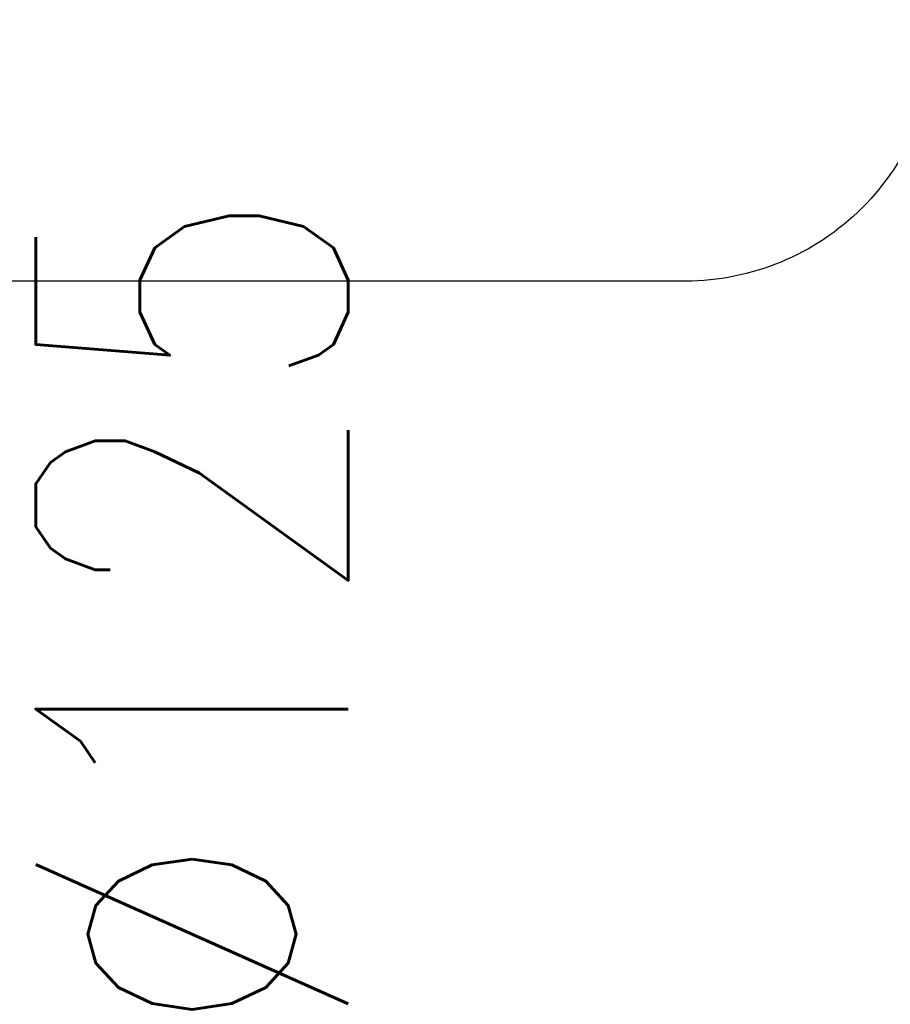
# Model space of a CAD drawing. Header units: millimetres. Extents: x -367720 to -162733, y 309172 to 337444.
# Tile 127 of 256: x -361612 to -361263, y 326909 to 327302. Entities that reach past the tile are written whole.
import ezdxf
from ezdxf.enums import TextEntityAlignment as Align

# ---------------------------------------------------------------- set-up
doc = ezdxf.new("R2010")
doc.units = ezdxf.units.MM
doc.header["$LTSCALE"] = 10
doc.header["$MEASUREMENT"] = 0
doc.layers.get('0').update_dxf_attribs({"color": 255, "lineweight": 13})
doc.layers.add('LATS_PIPE_REFRIGERANT', color=3, linetype='Continuous')
for name, color, linetype, lineweight in [('VZ1', 6, 'Continuous', 18), ('vzt-popis', 81, 'Continuous', 20), ('vzt-přívod', 2, 'Continuous', 40)]:
    doc.layers.add(name, color=color, linetype=linetype, lineweight=lineweight)
doc.styles.add('ROMANS', font='ROMANS.shx', dxfattribs={"height": 80})

# ---------------------------------------------------------------- blocks, each defined once
blk = doc.blocks.new('A$C44164CF6')
at = {"layer": 'LATS_PIPE_REFRIGERANT', "ltscale": 5}
blk.add_lwpolyline([(-6283.63, 9952.58), (-6362.58, 9952.58, 0.414214), (-6462.58, 9852.58), (-6462.58, 8377.97, -0.414214), (-6562.58, 8277.97), (-7602.54, 8277.97)], format="xyb", dxfattribs=at)
at = {"layer": 'VZ1', "extrusion": (0, -1, -1.22461e-16), "style": 'ROMANS', "width": 0.8, "flags": 1}
for tag, p in [('MATERIAL', (-2269.09, 3112.52, -14812.16)), ('PRIRUBA', (-2269.09, 3112.52, -14812.16)), ('PRUTOK', (-2269.09, 3112.52, -14812.16)), ('PLOCHA', (-2269.09, 3112.52, -14812.16)), ('OBVOD', (-2269.09, 3112.52, -14812.16)), ('NAZEV', (-2269.09, 3112.52, -14812.16)), ('KOTA', (-2269.09, 3112.52, -14812.16)), ('USEK', (-2269.09, 3112.52, -14812.16)), ('TVAR', (-2269.09, 3112.52, -14812.16)), ('POS', (-2269.09, 3112.52, -14812.16)), ('NB2', (-2269.09, 3112.52, -14812.16)), ('NB1', (-2269.09, 3112.52, -14812.16)), ('DB', (-2269.09, 3112.52, -14812.16)), ('DA', (-2269.09, 3112.52, -14812.16)), ('B2', (-2269.09, 3112.52, -14812.16)), ('B1', (-2269.09, 3112.52, -14812.16)), ('A2', (-2269.09, 3112.52, -14812.16)), ('A1', (-2269.09, 3112.52, -14812.16)), ('LT', (-2269.09, 3112.52, -14812.16)), ('MATERIAL', (99885.33, 3112.52, -14812.16)), ('PRIRUBA', (99885.33, 3112.52, -14812.16)), ('PRUTOK', (99885.33, 3112.52, -14812.16)), ('PLOCHA', (99885.33, 3112.52, -14812.16)), ('OBVOD', (99885.33, 3112.52, -14812.16)), ('NAZEV', (99885.33, 3112.52, -14812.16)), ('KOTA', (99885.33, 3112.52, -14812.16)), ('USEK', (99885.33, 3112.52, -14812.16)), ('TVAR', (99885.33, 3112.52, -14812.16)), ('POS', (99885.33, 3112.52, -14812.16)), ('NB2', (99885.33, 3112.52, -14812.16)), ('NB1', (99885.33, 3112.52, -14812.16)), ('DB', (99885.33, 3112.52, -14812.16)), ('DA', (99885.33, 3112.52, -14812.16)), ('B2', (99885.33, 3112.52, -14812.16)), ('B1', (99885.33, 3112.52, -14812.16)), ('A2', (99885.33, 3112.52, -14812.16)), ('A1', (99885.33, 3112.52, -14812.16)), ('LT', (99885.33, 3112.52, -14812.16))]:
    blk.add_attdef(tag, p, '', height=1, rotation=180, dxfattribs=at)
at = {"layer": 'VZ1', "extrusion": (1.22461e-16, 1, 4.44089e-16), "style": 'ROMANS', "width": 0.8, "flags": 1}
for tag, p in [('MATERIAL', (2269.09, 2852.52, 14812.16)), ('PRIRUBA', (2269.09, 2852.52, 14812.16)), ('IZOLACE', (2269.09, 2852.52, 14812.16)), ('PRUTOK', (2269.09, 2852.52, 14812.16)), ('PLOCHA', (2269.09, 2852.52, 14812.16)), ('NASTCE', (2269.09, 2852.52, 14812.16)), ('OBVOD', (2269.09, 2852.52, 14812.16)), ('NAZEV', (2269.09, 2852.52, 14812.16)), ('KOTA', (2269.09, 2852.52, 14812.16)), ('USEK', (2269.09, 2852.52, 14812.16)), ('TVAR', (2269.09, 2852.52, 14812.16)), ('POS', (2269.09, 2852.52, 14812.16)), ('NB2', (2269.09, 2852.52, 14812.16)), ('NB1', (2269.09, 2852.52, 14812.16)), ('B1', (2269.09, 2852.52, 14812.16)), ('VS', (2269.09, 2852.52, 14812.16)), ('A1', (2269.09, 2852.52, 14812.16)), ('LT', (2269.09, 2852.52, 14812.16)), ('MATERIAL', (-99885.33, 2852.52, 14812.16)), ('PRIRUBA', (-99885.33, 2852.52, 14812.16)), ('IZOLACE', (-99885.33, 2852.52, 14812.16)), ('PRUTOK', (-99885.33, 2852.52, 14812.16)), ('PLOCHA', (-99885.33, 2852.52, 14812.16)), ('NASTCE', (-99885.33, 2852.52, 14812.16)), ('OBVOD', (-99885.33, 2852.52, 14812.16)), ('NAZEV', (-99885.33, 2852.52, 14812.16)), ('KOTA', (-99885.33, 2852.52, 14812.16)), ('USEK', (-99885.33, 2852.52, 14812.16)), ('TVAR', (-99885.33, 2852.52, 14812.16)), ('POS', (-99885.33, 2852.52, 14812.16)), ('NB2', (-99885.33, 2852.52, 14812.16)), ('NB1', (-99885.33, 2852.52, 14812.16)), ('B1', (-99885.33, 2852.52, 14812.16)), ('VS', (-99885.33, 2852.52, 14812.16)), ('A1', (-99885.33, 2852.52, 14812.16)), ('LT', (-99885.33, 2852.52, 14812.16))]:
    blk.add_attdef(tag, p, '', height=1, dxfattribs=at)
blk = doc.blocks.new('A$C44067DDB')
at = {"layer": 'VZ1', "extrusion": (1.04009e-13, 1, -4.87544e-15), "style": 'ROMANS', "width": 0.8, "flags": 1}
for tag in ['KOTA', 'USEK', 'TVAR', 'POS', 'NB2', 'NB1', 'VS', 'LT', 'D']:
    blk.add_attdef(tag, (-111318.983, 5039.0799, 11669.1415), '', height=1, dxfattribs=at)
at = {"layer": 'VZ1', "extrusion": (1, -3.06152e-16, 0), "style": 'ROMANS', "width": 0.8, "flags": 1}
for tag in ['NB2', 'NB1', 'PRUTOK', 'USEK', 'KOTA', 'NAZEV', 'PRIRUBA2', 'POS', 'MATERIAL', 'PRUMER', 'PLOCHA', 'LT', 'UHEL', 'R', 'D', 'TVAR']:
    blk.add_attdef(tag, (11669.1415, 5039.0799, 111318.983), '', height=1, rotation=90, dxfattribs=at)
at = {"layer": 'VZ1', "extrusion": (-2.71917e-32, 1, -4.44089e-16), "style": 'ROMANS', "width": 0.8, "flags": 1}
for tag, p in [('MATERIAL', (-177204.9859, 2943.2966, 11491.6104)), ('PRIRUBA', (-177204.9859, 2943.2966, 11491.6104)), ('PRUTOK', (-177204.9859, 2943.2966, 11491.6104)), ('PLOCHA', (-177204.9859, 2943.2966, 11491.6104)), ('OBVOD', (-177204.9859, 2943.2966, 11491.6104)), ('NAZEV', (-177204.9859, 2943.2966, 11491.6104)), ('KOTA', (-177204.9859, 2943.2966, 11491.6104)), ('USEK', (-177204.9859, 2943.2966, 11491.6104)), ('TVAR', (-177204.9859, 2943.2966, 11491.6104)), ('NBN', (-177204.9859, 2943.2966, 11491.6104)), ('POS', (-177204.9859, 2943.2966, 11491.6104)), ('NB3', (-177204.9859, 2943.2966, 11491.6104)), ('VS', (-177204.9859, 2943.2966, 11491.6104)), ('LT', (-177204.9859, 2943.2966, 11491.6104)), ('B', (-177204.9859, 2943.2966, 11491.6104)), ('R', (-177204.9859, 2943.2966, 11491.6104)), ('A', (-177204.9859, 2943.2966, 11491.6104)), ('MATERIAL', (-11332.888, 6131.7212, 9501.275)), ('MATERIAL', (-11332.9671, 2943.2966, 9501.275)), ('PRIRUBA', (-11332.888, 6131.7212, 9501.275)), ('PRIRUBA', (-11332.9671, 2943.2966, 9501.275)), ('PRUTOK', (-11332.888, 6131.7212, 9501.275)), ('PRUTOK', (-11332.9671, 2943.2966, 9501.275)), ('PLOCHA', (-11332.888, 6131.7212, 9501.275)), ('PLOCHA', (-11332.9671, 2943.2966, 9501.275)), ('OBVOD', (-11332.888, 6131.7212, 9501.275)), ('OBVOD', (-11332.9671, 2943.2966, 9501.275)), ('NAZEV', (-11332.888, 6131.7212, 9501.275)), ('NAZEV', (-11332.9671, 2943.2966, 9501.275)), ('KOTA', (-11332.888, 6131.7212, 9501.275)), ('USEK', (-11332.888, 6131.7212, 9501.275)), ('KOTA', (-11332.9671, 2943.2966, 9501.275)), ('USEK', (-11332.9671, 2943.2966, 9501.275)), ('TVAR', (-11332.888, 6131.7212, 9501.275)), ('TVAR', (-11332.9671, 2943.2966, 9501.275)), ('NBN', (-11332.888, 6131.7212, 9501.275)), ('NBN', (-11332.9671, 2943.2966, 9501.275)), ('POS', (-11332.888, 6131.7212, 9501.275)), ('NB3', (-11332.888, 6131.7212, 9501.275)), ('POS', (-11332.9671, 2943.2966, 9501.275)), ('NB3', (-11332.9671, 2943.2966, 9501.275)), ('VS', (-11332.888, 6131.7212, 9501.275)), ('LT', (-11332.888, 6131.7212, 9501.275)), ('VS', (-11332.9671, 2943.2966, 9501.275)), ('LT', (-11332.9671, 2943.2966, 9501.275)), ('B', (-11332.888, 6131.7212, 9501.275)), ('R', (-11332.888, 6131.7212, 9501.275)), ('A', (-11332.888, 6131.7212, 9501.275)), ('B', (-11332.9671, 2943.2966, 9501.275)), ('R', (-11332.9671, 2943.2966, 9501.275)), ('A', (-11332.9671, 2943.2966, 9501.275)), ('MATERIAL', (-109446.9123, 2943.2966, 9501.275)), ('PRIRUBA', (-109446.9123, 2943.2966, 9501.275)), ('PRUTOK', (-109446.9123, 2943.2966, 9501.275)), ('PLOCHA', (-109446.9123, 2943.2966, 9501.275)), ('OBVOD', (-109446.9123, 2943.2966, 9501.275)), ('NAZEV', (-109446.9123, 2943.2966, 9501.275)), ('KOTA', (-109446.9123, 2943.2966, 9501.275)), ('USEK', (-109446.9123, 2943.2966, 9501.275)), ('TVAR', (-109446.9123, 2943.2966, 9501.275)), ('NBN', (-109446.9123, 2943.2966, 9501.275)), ('POS', (-109446.9123, 2943.2966, 9501.275)), ('NB3', (-109446.9123, 2943.2966, 9501.275)), ('VS', (-109446.9123, 2943.2966, 9501.275)), ('LT', (-109446.9123, 2943.2966, 9501.275)), ('B', (-109446.9123, 2943.2966, 9501.275)), ('R', (-109446.9123, 2943.2966, 9501.275)), ('A', (-109446.9123, 2943.2966, 9501.275))]:
    blk.add_attdef(tag, p, '', height=1, dxfattribs=at)
at = {"layer": 'VZ1', "extrusion": (-1, 0, 0), "style": 'ROMANS', "width": 0.8, "flags": 1}
for tag, p in [('NB3', (-11312.8354, 2943.2966, -178642.0188)), ('PRUTOK', (-11312.8354, 2943.2966, -178642.0188)), ('USEK', (-11312.8354, 2943.2966, -178642.0188)), ('VS', (-11312.8354, 2943.2966, -178642.0188)), ('NAZEV', (-11312.8354, 2943.2966, -178642.0188)), ('KOTA', (-11312.8354, 2943.2966, -178642.0188)), ('POS', (-11312.8354, 2943.2966, -178642.0188)), ('MATERIAL', (-11312.8354, 2943.2966, -178642.0188)), ('PRIRUBA', (-11312.8354, 2943.2966, -178642.0188)), ('PLOCHA', (-11312.8354, 2943.2966, -178642.0188)), ('OBVOD', (-11312.8354, 2943.2966, -178642.0188)), ('R', (-11312.8354, 2943.2966, -178642.0188)), ('LT', (-11312.8354, 2943.2966, -178642.0188)), ('B', (-11312.8354, 2943.2966, -178642.0188)), ('A', (-11312.8354, 2943.2966, -178642.0188)), ('TVAR', (-11312.8354, 2943.2966, -178642.0188)), ('NB3', (-9322.5, 6131.7212, -12769.9209)), ('PRUTOK', (-9322.5, 6131.7212, -12769.9209)), ('USEK', (-9322.5, 6131.7212, -12769.9209)), ('VS', (-9322.5, 6131.7212, -12769.9209)), ('NAZEV', (-9322.5, 6131.7212, -12769.9209)), ('KOTA', (-9322.5, 6131.7212, -12769.9209)), ('POS', (-9322.5, 6131.7212, -12769.9209)), ('MATERIAL', (-9322.5, 6131.7212, -12769.9209)), ('PRIRUBA', (-9322.5, 6131.7212, -12769.9209)), ('PLOCHA', (-9322.5, 6131.7212, -12769.9209)), ('OBVOD', (-9322.5, 6131.7212, -12769.9209)), ('R', (-9322.5, 6131.7212, -12769.9209)), ('LT', (-9322.5, 6131.7212, -12769.9209)), ('B', (-9322.5, 6131.7212, -12769.9209)), ('A', (-9322.5, 6131.7212, -12769.9209)), ('TVAR', (-9322.5, 6131.7212, -12769.9209)), ('NB3', (-9322.5, 2943.2966, -12770)), ('PRUTOK', (-9322.5, 2943.2966, -12770)), ('USEK', (-9322.5, 2943.2966, -12770)), ('VS', (-9322.5, 2943.2966, -12770)), ('NAZEV', (-9322.5, 2943.2966, -12770)), ('KOTA', (-9322.5, 2943.2966, -12770)), ('POS', (-9322.5, 2943.2966, -12770)), ('MATERIAL', (-9322.5, 2943.2966, -12770)), ('PRIRUBA', (-9322.5, 2943.2966, -12770)), ('PLOCHA', (-9322.5, 2943.2966, -12770)), ('OBVOD', (-9322.5, 2943.2966, -12770)), ('R', (-9322.5, 2943.2966, -12770)), ('LT', (-9322.5, 2943.2966, -12770)), ('B', (-9322.5, 2943.2966, -12770)), ('A', (-9322.5, 2943.2966, -12770)), ('TVAR', (-9322.5, 2943.2966, -12770)), ('NB3', (-9322.5, 2943.2966, -110883.9452)), ('PRUTOK', (-9322.5, 2943.2966, -110883.9452)), ('USEK', (-9322.5, 2943.2966, -110883.9452)), ('VS', (-9322.5, 2943.2966, -110883.9452)), ('NAZEV', (-9322.5, 2943.2966, -110883.9452)), ('KOTA', (-9322.5, 2943.2966, -110883.9452)), ('POS', (-9322.5, 2943.2966, -110883.9452)), ('MATERIAL', (-9322.5, 2943.2966, -110883.9452)), ('PRIRUBA', (-9322.5, 2943.2966, -110883.9452)), ('PLOCHA', (-9322.5, 2943.2966, -110883.9452)), ('OBVOD', (-9322.5, 2943.2966, -110883.9452)), ('R', (-9322.5, 2943.2966, -110883.9452)), ('LT', (-9322.5, 2943.2966, -110883.9452)), ('B', (-9322.5, 2943.2966, -110883.9452)), ('A', (-9322.5, 2943.2966, -110883.9452)), ('TVAR', (-9322.5, 2943.2966, -110883.9452))]:
    blk.add_attdef(tag, p, '', height=1, rotation=270, dxfattribs=at)
at = {"layer": 'VZ1', "extrusion": (1, -2.32324e-14, 0), "style": 'ROMANS', "width": 0.8, "flags": 1}
for tag in ['NB2', 'NB1', 'PRUTOK', 'USEK', 'KOTA', 'NAZEV', 'PRIRUBA2', 'POS', 'MATERIAL', 'PRUMER', 'PLOCHA', 'LT', 'UHEL', 'R', 'D', 'TVAR']:
    blk.add_attdef(tag, (11224.1742, 2147.9426, 13745.0379), '', height=1, rotation=270, dxfattribs=at)
at = {"layer": 'VZ1', "extrusion": (-1.83691e-16, -1, 0), "style": 'ROMANS', "width": 0.8, "flags": 1}
for tag in ['POZNAMKA', 'NB2', 'NB1', 'DATA-HODNOTA', 'DATA-KLIC', 'PRUTOK', 'USEK', 'DRUHTLUM', 'ZETA', 'PR', 'TYP', 'NAZEV', 'POS', 'VETA']:
    blk.add_attdef(tag, (111863.9472, 3000, -10940.785), '', height=1, dxfattribs=at)
at = {"layer": 'VZ1', "extrusion": (0, 1, -1.26974e-15), "style": 'ROMANS', "width": 0.8, "flags": 1}
for tag in ['PRIRUBA2', 'MATERIAL', 'PRUMER', 'IZOLACE', 'PRUTOK', 'PLOCHA', 'NASTCE', 'NAZEV', 'KOTA', 'USEK', 'TVAR', 'POS', 'NB2', 'NB1', 'VS', 'LT', 'D']:
    blk.add_attdef(tag, (-111858.983, 2389.3275, 10075), '', height=1, dxfattribs=at)
at = {"layer": 'VZ1', "style": 'ROMANS', "width": 0.8, "flags": 1}
for tag in ['VS', 'OBVOD', 'USEK', 'IZOLACE', 'NASTCE', 'PRUTOK', 'KOTA', 'POS', 'PRIRUBA', 'PLOCHA', 'A1', 'TVAR', 'NB2', 'NB1', 'NAZEV', 'MATERIAL', 'LT', 'B1']:
    blk.add_attdef(tag, (12740, 9530), '', height=1, rotation=270, dxfattribs=at)
at = {"layer": 'VZ1', "extrusion": (0, -1, 0), "style": 'ROMANS', "width": 0.8, "flags": 1}
for tag, p in [('NBN', (179201.405, 2639.0523, -9490.3354)), ('NB3', (179201.405, 2639.0523, -9490.3354)), ('PRUTOK', (179201.405, 2639.0523, -9490.3354)), ('USEK', (179201.405, 2639.0523, -9490.3354)), ('VS', (179201.405, 2639.0523, -9490.3354)), ('NAZEV', (179201.405, 2639.0523, -9490.3354)), ('KOTA', (179201.405, 2639.0523, -9490.3354)), ('POS', (179201.405, 2639.0523, -9490.3354)), ('MATERIAL', (179201.405, 2639.0523, -9490.3354)), ('PRIRUBA', (179201.405, 2639.0523, -9490.3354)), ('PLOCHA', (179201.405, 2639.0523, -9490.3354)), ('OBVOD', (179201.405, 2639.0523, -9490.3354)), ('R', (179201.405, 2639.0523, -9490.3354)), ('LT', (179201.405, 2639.0523, -9490.3354)), ('B', (179201.405, 2639.0523, -9490.3354)), ('A', (179201.405, 2639.0523, -9490.3354)), ('TVAR', (179201.405, 2639.0523, -9490.3354)), ('NBN', (13329.3863, 2639.0523, -7500)), ('NB3', (13329.3863, 2639.0523, -7500)), ('PRUTOK', (13329.3863, 2639.0523, -7500)), ('USEK', (13329.3863, 2639.0523, -7500)), ('VS', (13329.3863, 2639.0523, -7500)), ('NAZEV', (13329.3863, 2639.0523, -7500)), ('KOTA', (13329.3863, 2639.0523, -7500)), ('POS', (13329.3863, 2639.0523, -7500)), ('MATERIAL', (13329.3863, 2639.0523, -7500)), ('PRIRUBA', (13329.3863, 2639.0523, -7500)), ('PLOCHA', (13329.3863, 2639.0523, -7500)), ('OBVOD', (13329.3863, 2639.0523, -7500)), ('R', (13329.3863, 2639.0523, -7500)), ('LT', (13329.3863, 2639.0523, -7500)), ('B', (13329.3863, 2639.0523, -7500)), ('A', (13329.3863, 2639.0523, -7500)), ('TVAR', (13329.3863, 2639.0523, -7500)), ('TVAR', (111443.3315, 2639.0523, -7500)), ('A', (111443.3315, 2639.0523, -7500)), ('B', (111443.3315, 2639.0523, -7500)), ('LT', (111443.3315, 2639.0523, -7500)), ('R', (111443.3315, 2639.0523, -7500)), ('OBVOD', (111443.3315, 2639.0523, -7500)), ('PLOCHA', (111443.3315, 2639.0523, -7500)), ('PRIRUBA', (111443.3315, 2639.0523, -7500)), ('MATERIAL', (111443.3315, 2639.0523, -7500)), ('POS', (111443.3315, 2639.0523, -7500)), ('KOTA', (111443.3315, 2639.0523, -7500)), ('NAZEV', (111443.3315, 2639.0523, -7500)), ('VS', (111443.3315, 2639.0523, -7500)), ('USEK', (111443.3315, 2639.0523, -7500)), ('PRUTOK', (111443.3315, 2639.0523, -7500)), ('NB3', (111443.3315, 2639.0523, -7500)), ('NBN', (111443.3315, 2639.0523, -7500)), ('NBN', (111443.3315, 2639.0523, -7500)), ('NB3', (111443.3315, 2639.0523, -7500)), ('PRUTOK', (111443.3315, 2639.0523, -7500)), ('USEK', (111443.3315, 2639.0523, -7500)), ('VS', (111443.3315, 2639.0523, -7500)), ('NAZEV', (111443.3315, 2639.0523, -7500)), ('KOTA', (111443.3315, 2639.0523, -7500)), ('POS', (111443.3315, 2639.0523, -7500)), ('MATERIAL', (111443.3315, 2639.0523, -7500)), ('PRIRUBA', (111443.3315, 2639.0523, -7500)), ('PLOCHA', (111443.3315, 2639.0523, -7500)), ('OBVOD', (111443.3315, 2639.0523, -7500)), ('R', (111443.3315, 2639.0523, -7500)), ('LT', (111443.3315, 2639.0523, -7500)), ('B', (111443.3315, 2639.0523, -7500)), ('A', (111443.3315, 2639.0523, -7500)), ('TVAR', (111443.3315, 2639.0523, -7500))]:
    blk.add_attdef(tag, p, '', height=1, rotation=90, dxfattribs=at)
at = {"layer": 'VZ1', "extrusion": (2.83287e-14, -1, 0), "style": 'ROMANS', "width": 0.8, "flags": 1}
for tag, p in [('IZOLACE', (4619.6938, 3000, -5099.5832)), ('NASTCE', (4619.6938, 3000, -5099.5832)), ('NB2', (4619.6938, 3000, -5099.5832)), ('NB1', (4619.6938, 3000, -5099.5832)), ('VS', (4619.6938, 3000, -5099.5832)), ('PRUTOK', (4619.6938, 3000, -5099.5832)), ('USEK', (4619.6938, 3000, -5099.5832)), ('KOTA', (4619.6938, 3000, -5099.5832)), ('NAZEV', (4619.6938, 3000, -5099.5832)), ('PRIRUBA2', (4619.6938, 3000, -5099.5832)), ('POS', (4619.6938, 3000, -5099.5832)), ('MATERIAL', (4619.6938, 3000, -5099.5832)), ('PRUMER', (4619.6938, 3000, -5099.5832)), ('PLOCHA', (4619.6938, 3000, -5099.5832)), ('LT', (4619.6938, 3000, -5099.5832)), ('D', (4619.6938, 3000, -5099.5832)), ('TVAR', (4619.6938, 3000, -5099.5832)), ('IZOLACE', (102733.639, 3000, -4512.6709)), ('NASTCE', (102733.639, 3000, -4512.6709)), ('NB2', (102733.639, 3000, -4512.6709)), ('NB1', (102733.639, 3000, -4512.6709)), ('VS', (102733.639, 3000, -4512.6709)), ('PRUTOK', (102733.639, 3000, -4512.6709)), ('USEK', (102733.639, 3000, -4512.6709)), ('KOTA', (102733.639, 3000, -4512.6709)), ('NAZEV', (102733.639, 3000, -4512.6709)), ('PRIRUBA2', (102733.639, 3000, -4512.6709)), ('POS', (102733.639, 3000, -4512.6709)), ('MATERIAL', (102733.639, 3000, -4512.6709)), ('PRUMER', (102733.639, 3000, -4512.6709)), ('PLOCHA', (102733.639, 3000, -4512.6709)), ('LT', (102733.639, 3000, -4512.6709)), ('D', (102733.639, 3000, -4512.6709)), ('TVAR', (102733.639, 3000, -4512.6709))]:
    blk.add_attdef(tag, p, '', height=1, dxfattribs=at)
at = {"layer": 'vzt-popis', "style": 'ROMANS', "width": 0.8}
blk.add_text('%%c125', height=125, rotation=90, dxfattribs=at).set_placement((3740.1638, 14445.5071, 50000), align=Align.MIDDLE_CENTER)
at = {"layer": 'vzt-přívod', "lineweight": 30, "extrusion": (-1, 0, 0), "style": 'ROMANS', "width": 0.8, "flags": 1}
for p in [(-11312.8354, 2943.2966, -178642.0188), (-9322.5, 6131.7212, -12769.9209), (-9322.5, 2943.2966, -12770), (-9322.5, 2943.2966, -110883.9452)]:
    blk.add_attdef('NBN', p, '', height=1, rotation=270, dxfattribs=at)
at = {"layer": 'vzt-přívod', "lineweight": 30, "extrusion": (0.707107, 0.707107, 0), "style": 'ROMANS', "width": 0.8, "flags": 1}
for tag, p in [('PRIRUBA2', (-1079.1254, 2936.5022, 15975.6328)), ('MATERIAL', (-1079.1254, 2936.5022, 15975.6328)), ('PRUMER', (-1079.1254, 2936.5022, 15975.6328)), ('IZOLACE', (-1079.1254, 2936.5022, 15975.6328)), ('PRUTOK', (-1079.1254, 2936.5022, 15975.6328)), ('PLOCHA', (-1079.1254, 2936.5022, 15975.6328)), ('NASTCE', (-1079.1254, 2936.5022, 15975.6328)), ('NAZEV', (-1079.1254, 2936.5022, 15975.6328)), ('KOTA', (-1079.1254, 2936.5022, 15975.6328)), ('USEK', (-1079.1254, 2936.5022, 15975.6328)), ('TVAR', (-1079.1254, 2936.5022, 15975.6328)), ('POS', (-1079.1254, 2936.5022, 15975.6328)), ('NB2', (-1079.1254, 2936.5022, 15975.6328)), ('NB1', (-1079.1254, 2936.5022, 15975.6328)), ('VS', (-1079.1254, 2936.5022, 15975.6328)), ('LT', (-1079.1254, 2936.5022, 15975.6328)), ('D', (-1079.1254, 2936.5022, 15975.6328)), ('PRIRUBA2', (-70456.1614, 2936.5022, 85352.6688)), ('MATERIAL', (-70456.1614, 2936.5022, 85352.6688)), ('PRUMER', (-70456.1614, 2936.5022, 85352.6688)), ('IZOLACE', (-70456.1614, 2936.5022, 85352.6688)), ('PRUTOK', (-70456.1614, 2936.5022, 85352.6688)), ('PLOCHA', (-70456.1614, 2936.5022, 85352.6688)), ('NASTCE', (-70456.1614, 2936.5022, 85352.6688)), ('NAZEV', (-70456.1614, 2936.5022, 85352.6688)), ('KOTA', (-70456.1614, 2936.5022, 85352.6688)), ('USEK', (-70456.1614, 2936.5022, 85352.6688)), ('TVAR', (-70456.1614, 2936.5022, 85352.6688)), ('POS', (-70456.1614, 2936.5022, 85352.6688)), ('NB2', (-70456.1614, 2936.5022, 85352.6688)), ('NB1', (-70456.1614, 2936.5022, 85352.6688)), ('VS', (-70456.1614, 2936.5022, 85352.6688)), ('LT', (-70456.1614, 2936.5022, 85352.6688)), ('D', (-70456.1614, 2936.5022, 85352.6688))]:
    blk.add_attdef(tag, p, '', height=1, dxfattribs=at)
at = {"layer": 'vzt-přívod', "lineweight": 30, "style": 'ROMANS', "width": 0.8, "flags": 1}
for tag, p in [('USEK', (11882.7585, 10460.1981, 2936.5022)), ('UHEL', (11882.7585, 10460.1981, 2936.5022)), ('PRUTOK', (11882.7585, 10460.1981, 2936.5022)), ('KOTA', (11882.7585, 10460.1981, 2936.5022)), ('PRIRUBA2', (11882.7585, 10460.1981, 2936.5022)), ('POS', (11882.7585, 10460.1981, 2936.5022)), ('PRUMER', (11882.7585, 10460.1981, 2936.5022)), ('PLOCHA', (11882.7585, 10460.1981, 2936.5022)), ('TVAR', (11882.7585, 10460.1981, 2936.5022)), ('NB2', (11882.7585, 10460.1981, 2936.5022)), ('NB1', (11882.7585, 10460.1981, 2936.5022)), ('NAZEV', (11882.7585, 10460.1981, 2936.5022)), ('MATERIAL', (11882.7585, 10460.1981, 2936.5022)), ('LT', (11882.7585, 10460.1981, 2936.5022)), ('R', (11882.7585, 10460.1981, 2936.5022)), ('D', (11882.7585, 10460.1981, 2936.5022)), ('USEK', (109996.7036, 10460.1981, 2936.5022)), ('UHEL', (109996.7036, 10460.1981, 2936.5022)), ('PRUTOK', (109996.7036, 10460.1981, 2936.5022)), ('KOTA', (109996.7036, 10460.1981, 2936.5022)), ('PRIRUBA2', (109996.7036, 10460.1981, 2936.5022)), ('POS', (109996.7036, 10460.1981, 2936.5022)), ('PRUMER', (109996.7036, 10460.1981, 2936.5022)), ('PLOCHA', (109996.7036, 10460.1981, 2936.5022)), ('TVAR', (109996.7036, 10460.1981, 2936.5022)), ('NB2', (109996.7036, 10460.1981, 2936.5022)), ('NB1', (109996.7036, 10460.1981, 2936.5022)), ('NAZEV', (109996.7036, 10460.1981, 2936.5022)), ('MATERIAL', (109996.7036, 10460.1981, 2936.5022)), ('LT', (109996.7036, 10460.1981, 2936.5022)), ('R', (109996.7036, 10460.1981, 2936.5022)), ('D', (109996.7036, 10460.1981, 2936.5022))]:
    blk.add_attdef(tag, p, '', height=1, rotation=270, dxfattribs=at)
at = {"layer": 'vzt-přívod', "lineweight": 30, "extrusion": (-1, 0, 1.77636e-15), "style": 'ROMANS', "width": 0.8, "flags": 1}
for tag in ['IZOLACE', 'NASTCE', 'NB2', 'NB1', 'VS', 'PRUTOK', 'USEK', 'KOTA', 'NAZEV', 'POS', 'MATERIAL', 'PRIRUBA', 'PLOCHA', 'OBVOD', 'LT', 'B1', 'A1', 'TVAR']:
    blk.add_attdef(tag, (-9530, 2813.2966, -12620), '', height=1, dxfattribs=at)

msp = doc.modelspace()

# ---------------------------------------------------------------- block references
msp.add_blockref('A$C44164CF6', (-354782.86, 318920.06))

# ---------------------------------------------------------------- next in the draw order: block references
msp.add_blockref('A$C44067DDB', (-365282.86, 312620.06))

doc.saveas('drawing.dxf')
